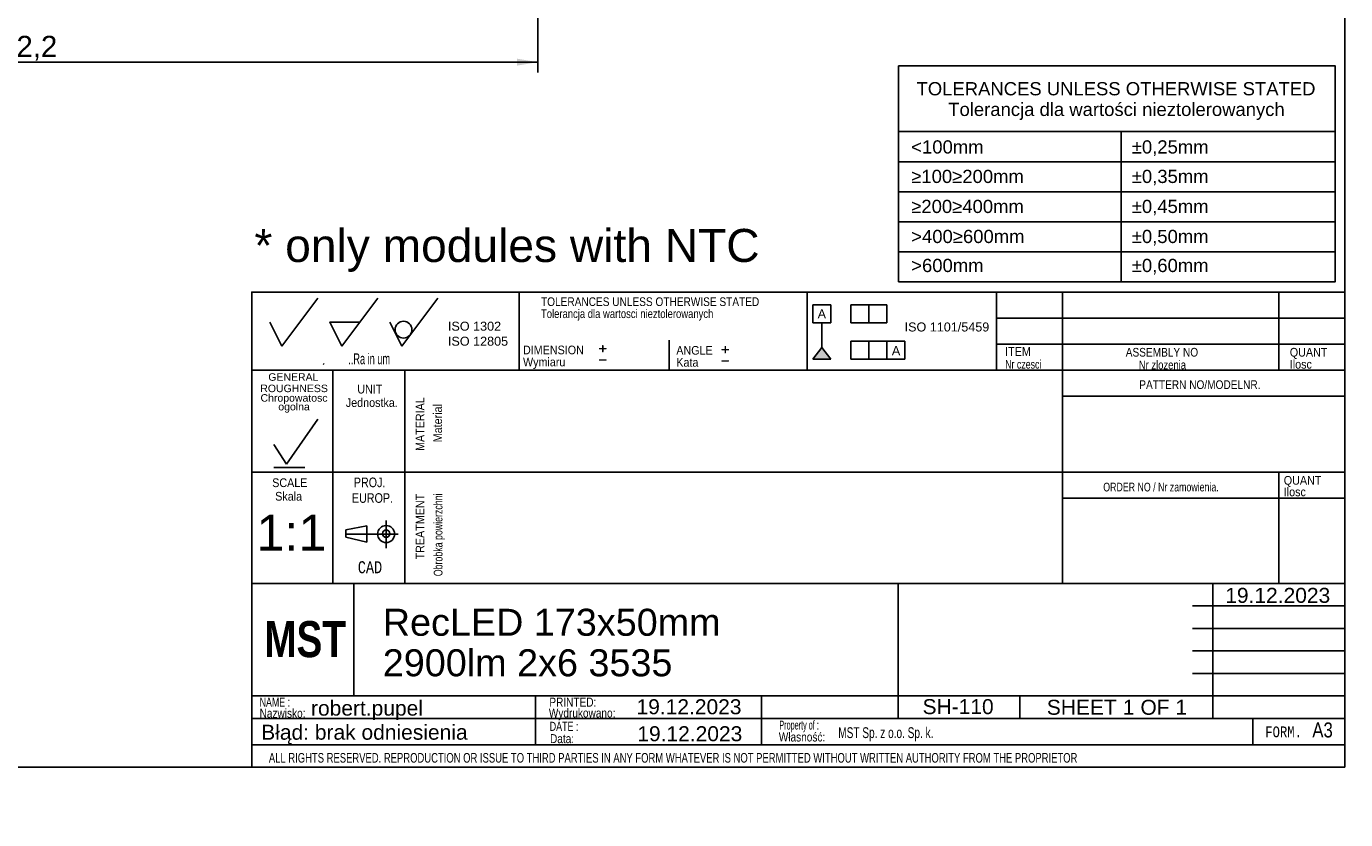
# Model space of a CAD drawing. Header units: millimetres. Extents: x 16 to 406, y 5 to 285.
# Tile 9 of 13: x 186 to 406, y 5 to 137. Entities that reach past the tile are written whole.
import ezdxf
from ezdxf.entities.mleader import LeaderData, LeaderLine
from ezdxf.enums import TextEntityAlignment as Align
from ezdxf.lldxf.tags import DXFTag
from ezdxf.math import Vec2, Vec3

# ---------------------------------------------------------------- set-up
doc = ezdxf.new("R2010")
doc.units = ezdxf.units.MM
for name, color, linetype in [('10', 7, 'Continuous'), ('Default', 7, 'Continuous'), ('dimensions', 7, 'Continuous'), ('FRAME', 7, 'Continuous')]:
    doc.layers.add(name, color=color, linetype=linetype)
doc.styles.add('SEACAD_Arial', font='arial.ttf')
doc.styles.add('SEACAD_Lucida_Console', font='lucon.TTF', dxfattribs={"width": 0.8})
tags = doc.linetypes.add('CENTER2', pattern=[28.575, 19.05, -3.175, 3.175, -3.175]).pattern_tags.tags
tags[10:11] = [DXFTag(74, 4), DXFTag(75, 0), DXFTag(340, '0'), DXFTag(46, 0.0), DXFTag(50, 0.0), DXFTag(44, 0.0), DXFTag(45, 0.0)]
tags[8:9] = [DXFTag(74, 4), DXFTag(75, 0), DXFTag(340, '0'), DXFTag(46, 0.0), DXFTag(50, 0.0), DXFTag(44, 0.0), DXFTag(45, 0.0)]
tags[6:7] = [DXFTag(74, 4), DXFTag(75, 0), DXFTag(340, '0'), DXFTag(46, 0.0), DXFTag(50, 0.0), DXFTag(44, 0.0), DXFTag(45, 0.0)]
tags[4:5] = [DXFTag(74, 4), DXFTag(75, 0), DXFTag(340, '0'), DXFTag(46, 0.0), DXFTag(50, 0.0), DXFTag(44, 0.0), DXFTag(45, 0.0)]
doc.dimstyles.new('ISO', dxfattribs={"dimtxt": 3.5, "dimasz": 3.5, "dimexe": 1.75, "dimexo": 0, "dimgap": 0.875, "dimtad": 1, "dimtxsty": 'SEACAD_Arial', "dimblk1": '_SE_FILLED', "dimblk2": '_SE_FILLED', "dimsah": 1, "dimcen": 1.75, "dimadec": 0, "dimazin": 0, "dimtfac": 0.5, "dimtdec": 3, "dimtmove": 0, "dimatfit": 3, "dimfxl": 1, "dimarcsym": 0})

# ---------------------------------------------------------------- blocks, each defined once
blk = doc.blocks.new('SE')
at = {"layer": 'FRAME', "color": 7, "linetype": 'Continuous'}
for p, q in [((331.35, 119.43), (404.06, 119.43)), ((368.43, 119.43), (368.43, 114.43)), ((331.35, 114.43), (404.06, 114.43)), ((368.43, 114.43), (368.43, 109.43)), ((331.35, 109.43), (404.06, 109.43)), ((368.43, 109.43), (368.43, 104.43)), ((331.35, 104.43), (404.06, 104.43)), ((368.43, 104.43), (368.43, 99.43)), ((331.35, 99.43), (404.06, 99.43)), ((368.43, 99.43), (368.43, 94.43))]:
    blk.add_line(p, q, dxfattribs=at)
blk.add_lwpolyline([(331.35, 94.43), (331.35, 130.37), (404.06, 130.37), (404.06, 94.43), (331.35, 94.43)], dxfattribs=at)
at = {"layer": 'FRAME', "color": 7, "linetype": 'Continuous', "style": 'SEACAD_Arial'}
for s, p in [('TOLERANCES UNLESS OTHERWISE STATED', (334.35, 127.68)), ('Tolerancja dla wartości nieztolerowanych', (339.63, 124.24)), ('<100mm', (333.47, 117.99)), ('±0,25mm', (370.19, 117.99)), ('≥100≥200mm', (333.47, 113.08)), ('±0,35mm', (370.19, 113.08)), ('≥200≥400mm', (333.47, 108.08)), ('±0,45mm', (370.19, 108.08)), ('±0,50mm', (370.19, 103.08)), ('>400≥600mm', (333.47, 103.08)), ('>600mm', (333.47, 98.25)), ('±0,60mm', (370.19, 98.25))]:
    blk.add_text(s, height=2.2, dxfattribs=at).set_placement(p, align=Align.TOP_LEFT)
blk = doc.blocks.new('DMBLK77')
at = {"layer": 'dimensions', "linetype": 'Continuous'}
for points in [[(102.61, 130.43), (102.61, 131.59), (99.11, 131.01)], [(267.81, 130.43), (271.31, 131.01), (267.81, 131.59)]]:
    blk.add_hatch(color=7, dxfattribs=at).paths.add_polyline_path(points)
at = {"layer": 'dimensions', "color": 7, "linetype": 'Continuous'}
for p, q in [((99.11, 162.78), (99.11, 129.26)), ((271.31, 162.78), (271.31, 129.26)), ((99.11, 131.01), (271.31, 131.01))]:
    blk.add_line(p, q, dxfattribs=at)
at = {"layer": 'dimensions', "color": 7, "linetype": 'Continuous', "style": 'SEACAD_Arial'}
blk.add_text('172,2', height=3.5, dxfattribs=at).set_placement((179.05, 135.39), align=Align.TOP_LEFT)
blk = doc.blocks.new('_SE_FILLED')
at = {"color": 0}
blk.add_line((0, 0), (-1, 0), dxfattribs=at)
blk.add_solid([(0, 0), (-1, -0.1665), (-1, 0.1665), (0, 0)], dxfattribs=at)
blk = doc.blocks.new('SEANNOT_GROUP17')
at = {"layer": 'Default', "color": 7, "linetype": 'Continuous', "style": 'SEACAD_Arial'}
for s, p in [('RecLED 173x50mm ', (245.48, 39.98)), ('2900lm 2x6 3535', (245.48, 33.23))]:
    blk.add_text(s, height=4.5, dxfattribs=at).set_placement(p, align=Align.TOP_LEFT)
blk = doc.blocks.new('SEANNOT_GROUP18')
at = {"layer": 'Default', "color": 7, "linetype": 'Continuous', "style": 'SEACAD_Arial'}
blk.add_text('robert.pupel', height=2.5, dxfattribs=at).set_placement((233.53, 24.68), align=Align.TOP_LEFT)
blk = doc.blocks.new('SEANNOT_GROUP19')
at = {"layer": 'Default', "color": 7, "linetype": 'Continuous', "style": 'SEACAD_Arial'}
blk.add_text('SH-110', height=2.5, dxfattribs=at).set_placement((335.35, 24.93), align=Align.TOP_LEFT)
blk = doc.blocks.new('SEANNOT_GROUP20')
at = {"layer": 'Default', "color": 7, "linetype": 'Continuous', "style": 'SEACAD_Arial'}
blk.add_text('19.12.2023', height=2.5, dxfattribs=at).set_placement((287.86, 20.42), align=Align.TOP_LEFT)
blk = doc.blocks.new('SEANNOT_GROUP21')
at = {"layer": 'Default', "color": 7, "linetype": 'Continuous', "style": 'SEACAD_Arial'}
blk.add_text('1:1', height=6, dxfattribs=at).set_placement((224.43, 55.64), align=Align.TOP_LEFT)
blk = doc.blocks.new('_Dot')
at = {"color": 0, "linetype": 'ByBlock', "lineweight": -2}
blk.add_line((-0.5, 0), (-1, 0), dxfattribs=at)
at = {"color": 0, "linetype": 'ByBlock', "const_width": 0.5}
blk.add_lwpolyline([(-0.25, 0, 1), (0.25, 0, 1)], format="xyb", close=True, dxfattribs=at)
blk = doc.blocks.new('SEANNOT_GROUP23')
at = {"layer": 'Default', "color": 7, "linetype": 'Continuous', "style": 'SEACAD_Arial'}
blk.add_text('19.12.2023', height=2.5, dxfattribs=at).set_placement((287.73, 24.91), align=Align.TOP_LEFT)
blk = doc.blocks.new('SEANNOT_GROUP24')
at = {"layer": 'Default', "color": 7, "linetype": 'Continuous', "style": 'SEACAD_Arial'}
for s, p in [('SHEET ', (356.04, 24.82)), ('1', (368.7, 24.82)), (' OF ', (370.66, 24.82)), ('1', (377.45, 24.82))]:
    blk.add_text(s, height=2.5, dxfattribs=at).set_placement(p, align=Align.TOP_LEFT)
blk = doc.blocks.new('SEANNOT_GROUP25')
at = {"layer": 'Default', "color": 7, "linetype": 'Continuous', "style": 'SEACAD_Arial'}
blk.add_text('19.12.2023', height=2.5, dxfattribs=at).set_placement((385.75, 43.46), align=Align.TOP_LEFT)

msp = doc.modelspace()

# ---------------------------------------------------------------- hatches: boundary and pattern name
at = {"layer": 'Default', "linetype": 'Continuous'}
msp.add_hatch(color=7, dxfattribs=at).paths.add_polyline_path([(318.589, 83.506), (317.089, 81.521), (320.089, 81.521)])

# ---------------------------------------------------------------- linework, layer by layer
at = {"layer": '10', "color": 7, "linetype": 'Continuous'}
for p, q in [((268.166, 92.702), (268.166, 79.702)), ((316.166, 92.702), (316.166, 79.702)), ((347.666, 92.702), (347.666, 79.702)), ((358.666, 92.702), (358.666, 44.202)), ((394.666, 92.702), (394.666, 79.702)), ((228.666, 83.702), (234.666, 91.702)), ((238.666, 83.702), (244.666, 91.702)), ((248.666, 83.702), (254.666, 91.702)), ((405.666, 88.369), (347.666, 88.369)), ((226.666, 87.702), (228.666, 83.702)), ((236.666, 87.702), (241.666, 87.702)), ((236.666, 87.702), (238.666, 83.702)), ((246.666, 87.702), (248.666, 83.702)), ((293.166, 84.702), (293.166, 79.702)), ((405.666, 84.036), (347.666, 84.036)), ((405.666, 79.702), (223.666, 79.702)), ((235.541, 80.629), (235.717, 80.835)), ((237.166, 79.702), (237.166, 44.202)), ((237.166, 79.702), (237.166, 45.702)), ((249.166, 79.702), (249.166, 44.202)), ((405.666, 75.369), (358.666, 75.369)), ((229.469, 64.067), (234.668, 71.572)), ((227.327, 67.349), (229.469, 64.067)), ((405.666, 62.702), (223.666, 62.702)), ((227.327, 63.528), (232.526, 63.528)), ((394.666, 62.702), (394.666, 44.202)), ((405.666, 58.369), (358.666, 58.369)), ((239.312, 53.117), (242.798, 53.809)), ((239.312, 51.925), (239.312, 53.117)), ((242.798, 53.809), (242.798, 51.041)), ((246.041, 54.678), (246.041, 50.07)), ((246.041, 54.678), (246.041, 50.07)), ((242.798, 51.041), (239.312, 51.925)), ((331.291, 44.202), (223.666, 44.202)), ((331.166, 44.202), (223.666, 44.202)), ((240.666, 25.452), (240.666, 44.202)), ((380.291, 44.202), (405.791, 44.202)), ((383.666, 21.702), (383.666, 44.202)), ((380.291, 40.452), (405.791, 40.452)), ((380.291, 36.702), (405.791, 36.702)), ((380.291, 32.952), (405.791, 32.952)), ((380.291, 29.202), (405.791, 29.202)), ((223.666, 25.452), (405.791, 25.452)), ((270.926, 25.414), (270.926, 17.289)), ((308.524, 25.452), (308.524, 17.327)), ((351.541, 25.452), (351.541, 21.702)), ((223.666, 21.702), (380.291, 21.702)), ((390.354, 21.702), (390.354, 17.327)), ((223.666, 17.327), (405.666, 17.327))]:
    msp.add_line(p, q, dxfattribs=at)
at = {"layer": '10', "color": 7, "linetype": 'CENTER2'}
msp.add_line((239.312, 52.425), (248.028, 52.425), dxfattribs=at)
at = {"layer": '10', "color": 7, "linetype": 'Continuous'}
for points in [[(405.666, 13.577), (405.666, 284.577), (15.666, 284.577), (15.666, 13.577), (405.666, 13.577)], [(405.666, 13.577), (405.666, 92.702), (223.666, 92.702), (223.666, 13.577), (405.666, 13.577)], [(331.291, 44.202), (331.291, 21.702), (405.666, 21.702), (405.666, 44.202), (331.291, 44.202)]]:
    msp.add_lwpolyline(points, dxfattribs=at)
for centre, radius in [((248.939, 86.457), 1.402), ((246.041, 52.425), 1.415), ((246.041, 52.484), 0.607)]:
    msp.add_circle(centre, radius, dxfattribs=at)
msp.add_point((236.666, 87.702), dxfattribs=at)
at = {"layer": 'Default', "color": 7, "linetype": 'Continuous'}
for p, q in [((317.089, 87.611), (317.089, 90.611)), ((317.089, 90.611), (320.089, 90.611)), ((320.089, 90.611), (320.089, 87.611)), ((323.424, 87.611), (323.424, 90.611)), ((323.424, 90.611), (329.424, 90.611)), ((326.424, 90.611), (326.424, 87.611)), ((329.424, 90.611), (329.424, 87.611)), ((320.089, 87.611), (317.089, 87.611)), ((318.589, 83.506), (318.589, 87.611)), ((329.424, 87.611), (323.424, 87.611)), ((317.089, 81.521), (318.589, 83.506)), ((318.589, 83.506), (320.089, 81.521)), ((323.424, 81.521), (323.424, 84.521)), ((323.424, 84.521), (332.424, 84.521)), ((326.424, 84.521), (326.424, 81.521)), ((329.424, 81.521), (329.424, 84.521)), ((332.424, 84.521), (332.424, 81.521)), ((320.089, 81.521), (317.089, 81.521)), ((332.424, 81.521), (323.424, 81.521))]:
    msp.add_line(p, q, dxfattribs=at)

# ---------------------------------------------------------------- block references
at = {"layer": 'Default'}
for name in ['SEANNOT_GROUP21', 'SEANNOT_GROUP25', 'SEANNOT_GROUP17', 'SEANNOT_GROUP18', 'SEANNOT_GROUP23', 'SEANNOT_GROUP19', 'SEANNOT_GROUP24', 'SEANNOT_GROUP20']:
    msp.add_blockref(name, (0, 0), dxfattribs=at)
at = {"layer": 'FRAME'}
msp.add_blockref('SE', (0, 0), dxfattribs=at)

# ---------------------------------------------------------------- texts
at = {"layer": '10', "attachment_point": 1}
for s, insert, char_height, width, style in [('{\\farial rounded mt|b0||i0||c0|p34;\\C7;\\H1.45000002;\\W0.83002;TOLERANCES UNLESS OTHERWISE STATED}', (271.823, 91.84), 1.45, 38.61414, 'SEACAD_Arial'), ('{\\farial rounded mt|b0||i0||c0|p34;\\C7;\\H1.45000002;\\W0.77704;Tolerancja dla wartosci nieztolerowanych}', (271.823, 89.84), 1.45, 36.02936, 'SEACAD_Arial'), ('{\\farial rounded mt|b0||i0||c0|p34;\\C7;\\H1.45000002;\\W0.883;DIMENSION}', (268.823, 83.801), 1.45, 10.15001, 'SEACAD_Arial'), ('{\\farial rounded mt|b0||i0||c0|p34;\\C7;\\H1.45000002;\\W0.883;ANGLE}', (294.351, 83.737), 1.45, 6.05218, 'SEACAD_Arial'), ('{\\farial rounded mt|b0||i0||c0|p34;\\C7;\\H1.45000002;\\W0.883;ITEM}', (349.106, 83.545), 1.45, 4.25544, 'SEACAD_Arial'), ('{\\farial rounded mt|b0||i0||c0|p34;\\C7;\\H1.8;\\W0.608;..Ra in um}', (239.73, 82.502), 1.8, 8.92175, 'SEACAD_Arial'), ('{\\farial rounded mt|b0||i0||c0|p34;\\C7;\\H1.45000002;\\W0.883;Wymiaru}', (268.823, 81.801), 1.45, 8.67569, 'SEACAD_Arial'), ('{\\farial rounded mt|b0||i0||c0|p34;\\C7;\\H1.45000002;\\W0.883;Kata}', (294.351, 81.737), 1.45, 5.07501, 'SEACAD_Arial'), ('{\\farial rounded mt|b0||i0||c0|p34;\\C7;\\H1.45000002;\\W0.72406;Nr czesci }', (349.106, 81.418), 1.45, 7.78588, 'SEACAD_Arial'), ('{\\farial rounded mt|b0||i0||c0|p34;\\C7;\\H1.45000002;\\W0.83002;ASSEMBLY NO}', (369.185, 83.418), 1.45, 12.82936, 'SEACAD_Arial'), ('{\\farial rounded mt|b0||i0||c0|p34;\\C7;\\H1.45000002;\\W0.77704;Nr zlozenia}', (371.349, 81.319), 1.45, 9.50428, 'SEACAD_Arial'), ('{\\farial rounded mt|b0||i0||c0|p34;\\C7;\\H1.45000002;\\W0.883;QUANT}', (396.497, 83.418), 1.45, 6.24131, 'SEACAD_Arial'), ('{\\farial rounded mt|b0||i0||c0|p34;\\C7;\\H1.45000002;\\W0.883;Ilosc}', (396.497, 81.418), 1.45, 6.93479, 'SEACAD_Arial'), ('{\\farial rounded mt|b0||i0||c0|p34;\\C7;\\H1.45000002;\\W0.883;UNIT}', (241.233, 77.275), 1.45, 4.16088, 'SEACAD_Arial'), ('{\\farial rounded mt|b0||i0||c0|p34;\\C7;\\H1.45000002;\\W0.83002;PATTERN NO/MODELNR.}', (371.438, 78.024), 1.45, 21.43479, 'SEACAD_Arial'), ('{\\farial rounded mt|b0||i0||c0|p34;\\C7;\\H1.45000002;\\W0.883;Jednostka.}', (239.329, 75.036), 1.45, 8.72628, 'SEACAD_Arial'), ('{\\farial rounded mt|b0||i0||c0|p34;\\C7;\\H1.45000002;\\W0.883;SCALE}', (227.067, 61.69), 1.45, 5.86305, 'SEACAD_Arial'), ('{\\farial rounded mt|b0||i0||c0|p34;\\C7;\\H1.60000002;\\W0.8;PROJ.}', (240.654, 61.826), 1.6, 5.11305, 'SEACAD_Arial'), ('{\\farial rounded mt|b0||i0||c0|p34;\\C7;\\H1.45000002;\\W0.883;QUANT}', (395.497, 62.085), 1.45, 6.24131, 'SEACAD_Arial'), ('{\\farial rounded mt|b0||i0||c0|p34;\\C7;\\H1.45000002;\\W0.883;Skala}', (227.568, 59.436), 1.45, 5.77723, 'SEACAD_Arial'), ('{\\farial rounded mt|b0||i0||c0|p34;\\C7;\\H1.45000002;\\W0.72406;ORDER NO / Nr zamowienia.}', (365.438, 60.97), 1.45, 25.03089, 'SEACAD_Arial'), ('{\\farial rounded mt|b0||i0||c0|p34;\\C7;\\H1.45000002;\\W0.883;Ilosc}', (395.497, 60.165), 1.45, 6.93479, 'SEACAD_Arial'), ('{\\farial rounded mt|b0||i0||c0|p34;\\C7;\\H1.60000002;\\W0.8;EUROP.}', (240.336, 59.22), 1.6, 6.64349, 'SEACAD_Arial'), ('{\\fLucida Console|b0||i0||c0|p34;\\C7;\\H1.99999998;\\W0.8;CAD}', (241.316, 47.895), 2, 4.53334, 'SEACAD_Lucida_Console'), ('{\\farial rounded mt|b0||i0||c0|p34;\\C7;\\H1.5;\\W0.704;NAME :}', (224.968, 25.176), 1.5, 5.5761, 'SEACAD_Arial'), ('{\\farial rounded mt|b0||i0||c0|p34;\\C7;\\H1.5;\\W0.8;PRINTED:}', (273.216, 25.176), 1.5, 8.9879, 'SEACAD_Arial'), ('{\\farial rounded mt|b0||i0||c0|p34;\\C7;\\H1.5;\\W0.8;Nazwisko:}', (224.968, 23.329), 1.5, 7.67838, 'SEACAD_Arial'), ('{\\farial rounded mt|b0||i0||c0|p34;\\C7;\\H1.5;\\W0.8;Wydrukowano:}', (273.128, 23.366), 1.5, 11.43865, 'SEACAD_Arial'), ('{\\farial rounded mt|b0||i0||c0|p34;\\C7;\\H1.5;\\W0.704;DATE :}', (273.282, 21.148), 1.5, 5.2174, 'SEACAD_Arial'), ('{\\farial rounded mt|b0||i0||c0|p34;\\C7;\\H1.5;\\W0.46208;Property of :}', (311.497, 21.358), 1.5, 8.86958, 'SEACAD_Arial'), ('{\\farial rounded mt|b0||i0||c0|p34;\\C7;\\H1.8;\\W0.667;MST Sp. z o.o. Sp. k.}', (321.317, 20.244), 1.8, 58.30436, 'SEACAD_Arial'), ('{\\fLucida Console|b0||i0||c0|p34;\\C7;\\H1.8;\\W0.8;FORM.}', (392.416, 20.377), 1.8, 6.80001, 'SEACAD_Lucida_Console'), ('{\\farial rounded mt|b0||i0||c0|p34;\\C7;\\H2.50000002;\\W0.8;A3}', (400.244, 21.047), 2.5, 3.31523, 'SEACAD_Arial'), ('{\\farial rounded mt|b0||i0||c0|p34;\\C7;\\H1.5;\\W0.8;Data:}', (273.325, 19.098), 1.5, 6.19566, 'SEACAD_Arial'), ('{\\farial rounded mt|b0||i0||c0|p34;\\C7;\\H1.5;\\W0.8;Własność:}', (311.414, 19.374), 1.5, 10.89131, 'SEACAD_Arial'), ('{\\farial rounded mt|b0||i0||c0|p34;\\C7;\\H1.60000002;\\W0.704;ALL RIGHTS RESERVED. REPRODUCTION OR ISSUE TO THIRD PARTIES IN ANY FORM WHATEVER IS NOT PERMITTED WITHOUT WRITTEN AUTHORITY FROM THE PROPRIETOR}', (226.514, 15.955), 1.6, 148.00001, 'SEACAD_Arial')]:
    msp.add_mtext(s, dxfattribs=dict(at, insert=insert, char_height=char_height, width=width, style=style))
at = {"layer": '10', "char_height": 1.25, "attachment_point": 1}
for s, insert, width in [('{\\fArial|b0||i0||c0|p34;\\C7;\\H1.2499998;\\W1.;GENERAL}', (226.419, 79.196), 8.3424), ('{\\fArial|b0||i0||c0|p34;\\C7;\\H1.2499998;\\W1.;ROUGHNESS}', (225.084, 77.302), 11.22283)]:
    msp.add_mtext(s, dxfattribs=dict(at, insert=insert, width=width))
at = {"layer": '10', "insert": (230.703, 74.174), "char_height": 1.25, "width": 11.65265, "attachment_point": 5, "line_spacing_factor": 0.7}
msp.add_mtext('{\\fArial|b0||i0||c0|p34;\\C7;\\H1.24999998;\\W1.;Chropowatosc\\P}{\\fArial|b0||i0||c0|p34;\\C7;\\H1.24999998;\\W1.;ogolna}', dxfattribs=at)
at = {"layer": '10', "char_height": 1.45, "attachment_point": 1, "rotation": 89.99999, "style": 'SEACAD_Arial'}
for s, insert, width in [('{\\farial rounded mt|b0||i0||c0|p34;\\C7;\\H1.45000002;\\W0.883;MATERIAL}', (250.968, 66.261), 8.92066), ('{\\farial rounded mt|b0||i0||c0|p34;\\C7;\\H1.45000002;\\W0.883;Material}', (253.888, 67.703), 7.15315), ('{\\farial rounded mt|b0||i0||c0|p34;\\C7;\\H1.45000002;\\W0.72406;Obrobka powierzchni}', (253.968, 45.395), 17.04755), ('{\\farial rounded mt|b0||i0||c0|p34;\\C7;\\H1.45000002;\\W0.883;TREATMENT}', (250.968, 48.199), 10.87501)]:
    msp.add_mtext(s, dxfattribs=dict(at, insert=insert, width=width))
at = {"layer": 'Default'}
for s, insert, char_height, width, attachment_point in [('{\\fArial CE|b0||i0||c0|p34;\\C7;\\H5.5;\\W1.;* only modules with NTC}', (224.106, 103.229), 5.5, 92.85436, 1), ('{\\fArial CE|b0||i0||c0|p34;\\C7;\\H1.5;\\W1.;A}', (318.583, 89.835), 1.5, 1.40218, 2), ('{\\fArial|b0||i0||c0|p34;\\C7;\\H1.5;\\W1.;ISO 1302 \\P}{\\fArial|b0||i0||c0|p34;\\C7;\\H1.5;\\W1.;ISO 12805}', (256.327, 87.785), 1.5, 10.48633, 1), ('{\\fArial|b0||i0||c0|p34;\\C7;\\H1.5;\\W1.;ISO 1101/5459}', (339.414, 87.653), 1.5, 14.66134, 2), ('{\\fSolid Edge ISO|b0||i0||c0|p34;\\C7;\\H2.5;\\W1.;+\\P}', (281.293, 84.797), 2.5, 1.88245, 1), ('{\\fSolid Edge ISO|b0||i0||c0|p34;\\C7;\\H2.5;\\W1.;+\\P}', (301.686, 84.64), 2.5, 1.88245, 1), ('{\\fArial CE|b0||i0||c0|p34;\\C7;\\H1.5;\\W1.;A}', (330.939, 83.709), 1.5, 1.40218, 2), ('{\\fSolid Edge ISO|b0||i0||c0|p34;\\C7;\\H2.5;\\W1.;-\\P}', (281.293, 82.914), 2.5, 1.88245, 1), ('{\\fSolid Edge ISO|b0||i0||c0|p34;\\C7;\\H2.5;\\W1.;-\\P}', (301.686, 82.758), 2.5, 1.88245, 1)]:
    msp.add_mtext(s, dxfattribs=dict(at, insert=insert, char_height=char_height, width=width, attachment_point=attachment_point))

# ---------------------------------------------------------------- dimensions: what is measured, and where the dimension line sits
at = {"layer": 'dimensions', "color": 7, "linetype": 'Continuous'}
dim = msp.add_linear_dim(base=(99.114, 131.01), p1=(99.114, 212.277), p2=(271.314, 212.277), angle=0, text='\\A1;<>', dimstyle='ISO', dxfattribs=at)
dim.commit()
dim.dimension.update_dxf_attribs({"geometry": 'DMBLK77', "text_midpoint": (185.214, 131.01), "dimtype": 161})

# ---------------------------------------------------------------- leaders
at = {"layer": 'Default', "color": 7, "linetype": 'Continuous'}
ml = msp.add_multileader_mtext('Standard', dxfattribs=at)
ml.set_content('{\\pxsm0.9;\\fImpact|b0||i0||c0|p34;\\W1.;MST\\P}', color=256)
ml.set_leader_properties()
ml.set_arrow_properties(name='DOT')
ml.build(insert=Vec2(0, 0))
ml.multileader.update_dxf_attribs({"leader_type": 0, "dogleg_length": 0, "arrow_head_size": 6})
ctx = ml.context
ctx.base_point, ctx.char_height, ctx.arrow_head_size = Vec3(223.758, 34.856), 6, 6
ctx.mtext.insert = Vec3(225.758, 37.919)
ml = msp.add_multileader_mtext('Standard', dxfattribs=at)
ml.set_content('{\\pxsm0.9;\\fArial|b0||i0||c0|p34;\\W1.; Błąd: brak odniesienia\\P}', color=256)
ml.set_leader_properties()
ml.set_arrow_properties(name='DOT')
ml.build(insert=Vec2(0, 0))
ml.multileader.update_dxf_attribs({"leader_type": 0, "dogleg_length": 0, "arrow_head_size": 2.5})
ctx = ml.context
ctx.base_point, ctx.char_height, ctx.arrow_head_size = Vec3(222.27, 19.052), 2.5, 2.5
ctx.mtext.insert = Vec3(224.27, 20.668)

doc.saveas('drawing.dxf')
